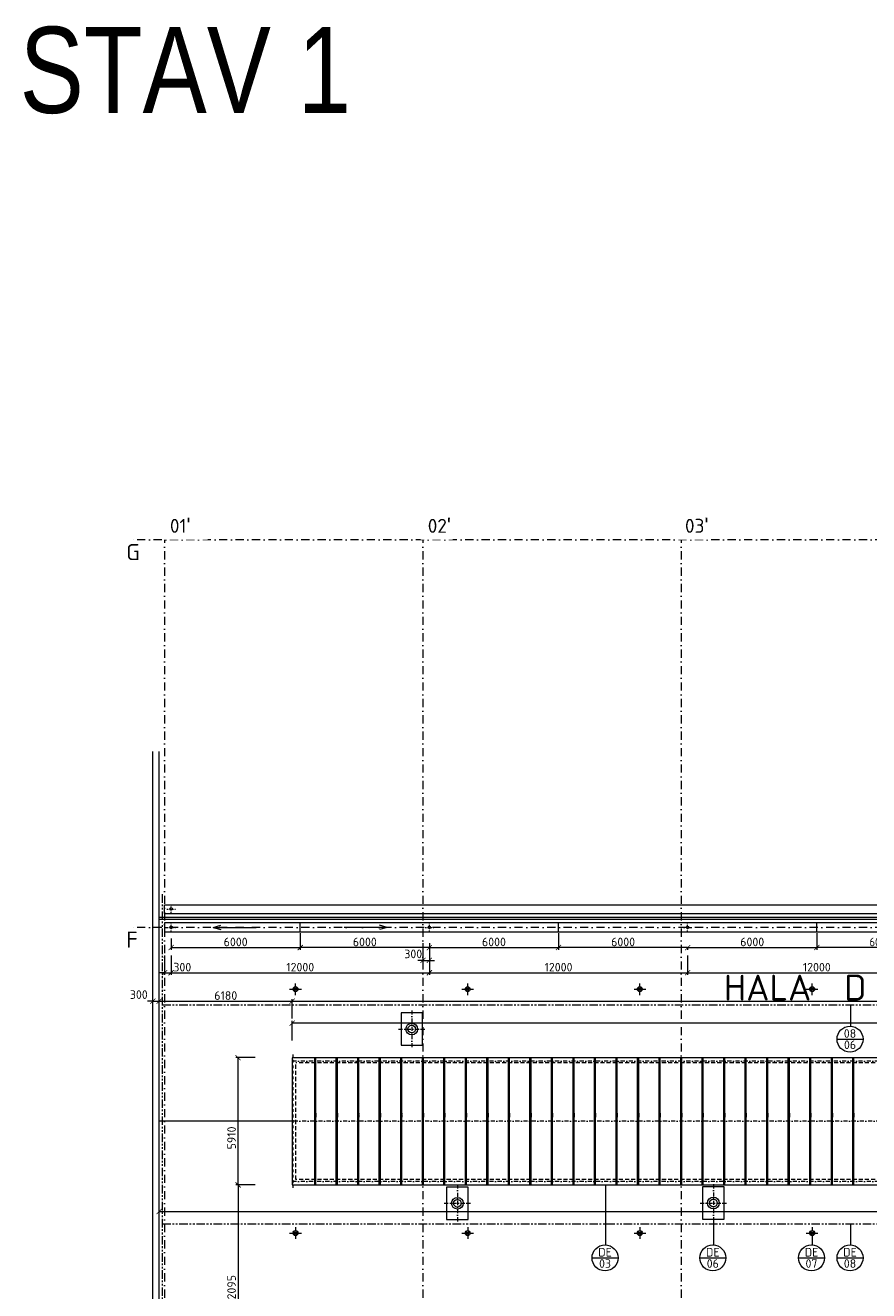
# Model space of a CAD drawing. Header units: millimetres. Extents: x -29085 to 3627694, y -159961 to 2281735.
# Tile 168 of 229: x 213456 to 252640, y 308712 to 367480. Entities that reach past the tile are written whole.
import ezdxf
from ezdxf.enums import TextEntityAlignment as Align

# ---------------------------------------------------------------- set-up
doc = ezdxf.new("R2010")
doc.units = ezdxf.units.MM
for name, pattern in [('CENTERX2', [101.6, 63.5, -12.7, 12.7, -12.7]), ('DASHDOT', [25.4, 12.7, -6.35, 0, -6.35]), ('PHANTOM2', [31.75, 15.875, -3.175, 3.175, -3.175, 3.175, -3.175]), ('ČÁRKOVANÁ', [19.05, 12.7, -6.35])]:
    doc.linetypes.add(name, pattern=pattern)
for name, color, linetype, lineweight in [('A99_N_koty-200', 5, 'Continuous', 5), ('A99_N_koty-vysk', 160, 'Continuous', 5), ('A99_N_txt-popis-200', 240, 'Continuous', 5), ('A99_N_znaceni 200', 5, 'Continuous', 5), ('A99_S_kce-demolice', 30, 'Continuous', 20), ('A99_S_kce-pohl', 7, 'Continuous', 5), ('A99_S_osy', 1, 'CENTERX2', 5)]:
    doc.layers.add(name, color=color, linetype=linetype, lineweight=lineweight)
doc.styles.add('A99_kota', font='isocpeur.ttf', dxfattribs={"height": 2})
doc.styles.add('A99_popis', font='isocpeur.ttf')
doc.styles.add('ad_popis 100', font='isocpeur.ttf', dxfattribs={"height": 200})
doc.styles.add('ARIAL', font='arial.ttf', dxfattribs={"width": 0.8})
doc.dimstyles.new('A99_kota_200 new', dxfattribs={"dimscale": 200, "dimtxt": 2, "dimasz": 1.2, "dimexe": 0.5, "dimexo": 1.5, "dimgap": 0.3, "dimtad": 1, "dimdec": 0, "dimzin": 3, "dimdsep": 46, "dimtxsty": 'A99_kota', "dimblk": 'ARCHTICK', "dimcen": 2.5, "dimazin": 2, "dimtfac": 0.75, "dimtdec": 0, "dimtmove": 2, "dimatfit": 0, "dimfxl": 4, "dimfxlon": 1, "dimtolj": 1, "dimtzin": 0, "dimlwd": 5, "dimlwe": 5, "dimarcsym": 0})

# ---------------------------------------------------------------- blocks, each defined once
blk = doc.blocks.new('_ArchTick')
at = {"color": 0, "linetype": 'ByBlock', "const_width": 0.15}
blk.add_lwpolyline([(-0.5, -0.5), (0.5, 0.5)], dxfattribs=at)
blk = doc.blocks.new('*D350')
at = {"layer": 'A99_N_koty-200', "color": 0, "linetype": 'Continuous', "lineweight": 5, "transparency": 16777216}
for p, q in [((219379, 322158), (219139, 322158)), ((219379, 322158), (219379, 322258)), ((219379, 322158), (219679, 322158)), ((219679, 322158), (219679, 322258)), ((219679, 322158), (219919, 322158))]:
    blk.add_line(p, q, dxfattribs=at)
at = {"layer": 'Defpoints', "color": 0, "linetype": 'Continuous', "transparency": 16777216}
for p in [(219379, 322158), (219679, 322158), (219679, 322158)]:
    blk.add_point(p, dxfattribs=at)
at = {"layer": 'A99_N_koty-200', "color": 0, "linetype": 'Continuous', "lineweight": 5, "transparency": 16777216, "xscale": 240, "yscale": 240, "zscale": 240}
blk.add_blockref('_ArchTick', (219379, 322158), dxfattribs=at)
at = {"layer": 'A99_N_koty-200', "color": 0, "linetype": 'Continuous', "lineweight": 5, "transparency": 16777216, "xscale": 240, "yscale": 240, "zscale": 240, "rotation": 180}
blk.add_blockref('_ArchTick', (219679, 322158), dxfattribs=at)
at = {"layer": 'A99_N_koty-200', "color": 0, "linetype": 'Continuous', "transparency": 16777216, "insert": (218729, 322463), "char_height": 400, "attachment_point": 5, "style": 'A99_kota'}
blk.add_mtext('\\A1;300', dxfattribs=at)
blk = doc.blocks.new('*D352')
at = {"layer": 'A99_N_koty-200', "color": 0, "linetype": 'Continuous', "lineweight": 5, "transparency": 16777216}
for p, q in [((219679, 321963), (219679, 322258)), ((219679, 322158), (225859, 322158)), ((225859, 321358), (225859, 322258))]:
    blk.add_line(p, q, dxfattribs=at)
at = {"layer": 'Defpoints', "color": 0, "linetype": 'Continuous', "transparency": 16777216}
for p in [(225859, 322158), (219679, 321663), (225859, 319538)]:
    blk.add_point(p, dxfattribs=at)
at = {"layer": 'A99_N_koty-200', "color": 0, "linetype": 'Continuous', "lineweight": 5, "transparency": 16777216, "xscale": 240, "yscale": 240, "zscale": 240, "rotation": 180}
blk.add_blockref('_ArchTick', (219679, 322158), dxfattribs=at)
at = {"layer": 'A99_N_koty-200', "color": 0, "linetype": 'Continuous', "lineweight": 5, "transparency": 16777216, "xscale": 240, "yscale": 240, "zscale": 240}
blk.add_blockref('_ArchTick', (225859, 322158), dxfattribs=at)
at = {"layer": 'A99_N_koty-200', "color": 0, "linetype": 'Continuous', "transparency": 16777216, "insert": (222769, 322418), "char_height": 400, "attachment_point": 5, "style": 'A99_kota'}
blk.add_mtext('\\A1;6180', dxfattribs=at)
blk = doc.blocks.new('*D354')
at = {"layer": 'A99_N_koty-200', "color": 0, "linetype": 'Continuous', "lineweight": 5, "transparency": 16777216}
for p, q in [((225859, 321358), (225859, 322258)), ((225859, 322158), (291929, 322158)), ((291929, 321358), (291929, 322258))]:
    blk.add_line(p, q, dxfattribs=at)
at = {"layer": 'Defpoints', "color": 0, "linetype": 'Continuous', "transparency": 16777216}
for p in [(291929, 322158), (225859, 319538), (291929, 319538)]:
    blk.add_point(p, dxfattribs=at)
at = {"layer": 'A99_N_koty-200', "color": 0, "linetype": 'Continuous', "lineweight": 5, "transparency": 16777216, "xscale": 240, "yscale": 240, "zscale": 240, "rotation": 180}
blk.add_blockref('_ArchTick', (225859, 322158), dxfattribs=at)
at = {"layer": 'A99_N_koty-200', "color": 0, "linetype": 'Continuous', "lineweight": 5, "transparency": 16777216, "xscale": 240, "yscale": 240, "zscale": 240}
blk.add_blockref('_ArchTick', (291929, 322158), dxfattribs=at)
at = {"layer": 'A99_N_koty-200', "color": 0, "linetype": 'Continuous', "transparency": 16777216, "insert": (274239, 322583), "char_height": 400, "attachment_point": 5, "style": 'A99_kota'}
blk.add_mtext('\\A1;66070', dxfattribs=at)
blk = doc.blocks.new('*D72')
at = {"layer": 'A99_N_koty-200', "color": 0, "linetype": 'Continuous', "lineweight": 5, "transparency": 16777216}
for p, q in [((224139, 319538), (223239, 319538)), ((223339, 313628), (223339, 319538)), ((224139, 313628), (223239, 313628))]:
    blk.add_line(p, q, dxfattribs=at)
at = {"layer": 'Defpoints', "color": 0, "linetype": 'Continuous', "transparency": 16777216}
for p in [(223339, 319538), (225859, 319538), (225859, 313628)]:
    blk.add_point(p, dxfattribs=at)
at = {"layer": 'A99_N_koty-200', "color": 0, "linetype": 'Continuous', "lineweight": 5, "transparency": 16777216, "xscale": 240, "yscale": 240, "zscale": 240}
for p, rotation in [((223339, 319538), 90), ((223339, 313628), 270)]:
    blk.add_blockref('_ArchTick', p, dxfattribs=dict(at, rotation=rotation))
at = {"layer": 'A99_N_koty-200', "color": 0, "linetype": 'Continuous', "transparency": 16777216, "insert": (223039, 315807), "char_height": 400, "attachment_point": 5, "rotation": 90, "style": 'A99_kota'}
blk.add_mtext('\\A1;5910', dxfattribs=at)
blk = doc.blocks.new('*D86')
at = {"layer": 'A99_N_koty-200', "color": 0, "linetype": 'Continuous', "lineweight": 5, "transparency": 16777216}
for p, q in [((224139, 313628), (223239, 313628)), ((223339, 313628), (223339, 301533)), ((224139, 301533), (223239, 301533))]:
    blk.add_line(p, q, dxfattribs=at)
at = {"layer": 'Defpoints', "color": 0, "linetype": 'Continuous', "transparency": 16777216}
for p in [(225859, 313628), (223339, 301533), (225884, 301533)]:
    blk.add_point(p, dxfattribs=at)
at = {"layer": 'A99_N_koty-200', "color": 0, "linetype": 'Continuous', "lineweight": 5, "transparency": 16777216, "xscale": 240, "yscale": 240, "zscale": 240}
for p, rotation in [((223339, 313628), 90.00000000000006), ((223339, 301533), 270.0000000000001)]:
    blk.add_blockref('_ArchTick', p, dxfattribs=dict(at, rotation=rotation))
at = {"layer": 'A99_N_koty-200', "color": 0, "linetype": 'Continuous', "transparency": 16777216, "insert": (223039, 308773), "char_height": 400, "attachment_point": 5, "rotation": 90, "style": 'A99_kota'}
blk.add_mtext('\\A1;12095', dxfattribs=at)
blk = doc.blocks.new('*D98')
at = {"layer": 'A99_N_koty-200', "color": 0, "linetype": 'Continuous', "lineweight": 5, "transparency": 16777216}
for p, q in [((219679, 312388), (219679, 312488)), ((219679, 312388), (352369, 312388)), ((352369, 312388), (352369, 312488))]:
    blk.add_line(p, q, dxfattribs=at)
at = {"layer": 'Defpoints', "color": 0, "linetype": 'Continuous', "transparency": 16777216}
for p in [(219679, 312383), (352369, 312388), (352369, 312388)]:
    blk.add_point(p, dxfattribs=at)
at = {"layer": 'A99_N_koty-200', "color": 0, "linetype": 'Continuous', "lineweight": 5, "transparency": 16777216, "xscale": 240, "yscale": 240, "zscale": 240, "rotation": 180}
blk.add_blockref('_ArchTick', (219679, 312388), dxfattribs=at)
at = {"layer": 'A99_N_koty-200', "color": 0, "linetype": 'Continuous', "lineweight": 5, "transparency": 16777216, "xscale": 240, "yscale": 240, "zscale": 240}
blk.add_blockref('_ArchTick', (352369, 312388), dxfattribs=at)
at = {"layer": 'A99_N_koty-200', "color": 0, "linetype": 'Continuous', "transparency": 16777216, "insert": (290879, 312688), "char_height": 400, "attachment_point": 5, "style": 'A99_kota'}
blk.add_mtext('\\A1;132690', dxfattribs=at)
blk = doc.blocks.new('*D455')
at = {"layer": 'A99_N_koty-200', "color": 0, "linetype": 'Continuous', "lineweight": 5, "transparency": 16777216}
for p, q in [((231929, 324853), (231929, 323953)), ((232229, 324853), (232229, 323953)), ((231929, 324053), (231689, 324053)), ((231929, 324053), (232229, 324053)), ((232229, 324053), (232469, 324053))]:
    blk.add_line(p, q, dxfattribs=at)
at = {"layer": 'Defpoints', "color": 0, "linetype": 'Continuous', "transparency": 16777216}
for p in [(232229, 325583), (231929, 325318), (232229, 324053)]:
    blk.add_point(p, dxfattribs=at)
at = {"layer": 'A99_N_koty-200', "color": 0, "linetype": 'Continuous', "lineweight": 5, "transparency": 16777216, "xscale": 240, "yscale": 240, "zscale": 240}
blk.add_blockref('_ArchTick', (231929, 324053), dxfattribs=at)
at = {"layer": 'A99_N_koty-200', "color": 0, "linetype": 'Continuous', "lineweight": 5, "transparency": 16777216, "xscale": 240, "yscale": 240, "zscale": 240, "rotation": 180}
blk.add_blockref('_ArchTick', (232229, 324053), dxfattribs=at)
at = {"layer": 'A99_N_koty-200', "color": 0, "linetype": 'Continuous', "transparency": 16777216, "insert": (231479, 324353), "char_height": 400, "attachment_point": 5, "style": 'A99_kota'}
blk.add_mtext('\\A1;300', dxfattribs=at)
blk = doc.blocks.new('*D457')
at = {"layer": 'A99_N_koty-200', "color": 0, "linetype": 'Continuous', "lineweight": 5, "transparency": 16777216}
for p, q in [((219929, 324278), (219929, 323378)), ((220229, 324278), (220229, 323378)), ((219929, 323478), (219689, 323478)), ((219929, 323478), (220229, 323478)), ((220229, 323478), (220469, 323478))]:
    blk.add_line(p, q, dxfattribs=at)
at = {"layer": 'Defpoints', "color": 0, "linetype": 'Continuous', "transparency": 16777216}
for p in [(220229, 325583), (219929, 325308), (220229, 323478)]:
    blk.add_point(p, dxfattribs=at)
at = {"layer": 'A99_N_koty-200', "color": 0, "linetype": 'Continuous', "lineweight": 5, "transparency": 16777216, "xscale": 240, "yscale": 240, "zscale": 240}
blk.add_blockref('_ArchTick', (219929, 323478), dxfattribs=at)
at = {"layer": 'A99_N_koty-200', "color": 0, "linetype": 'Continuous', "lineweight": 5, "transparency": 16777216, "xscale": 240, "yscale": 240, "zscale": 240, "rotation": 180}
blk.add_blockref('_ArchTick', (220229, 323478), dxfattribs=at)
at = {"layer": 'A99_N_koty-200', "color": 0, "linetype": 'Continuous', "transparency": 16777216, "insert": (220749, 323738), "char_height": 400, "attachment_point": 5, "style": 'A99_kota'}
blk.add_mtext('\\A1;300', dxfattribs=at)
blk = doc.blocks.new('*D459')
at = {"layer": 'A99_N_koty-200', "color": 0, "linetype": 'Continuous', "lineweight": 5, "transparency": 16777216}
for p, q in [((220229, 324278), (220229, 323378)), ((232229, 324278), (232229, 323378)), ((220229, 323478), (232229, 323478))]:
    blk.add_line(p, q, dxfattribs=at)
at = {"layer": 'Defpoints', "color": 0, "linetype": 'Continuous', "transparency": 16777216}
for p in [(220229, 325583), (232229, 325583), (232229, 323478)]:
    blk.add_point(p, dxfattribs=at)
at = {"layer": 'A99_N_koty-200', "color": 0, "linetype": 'Continuous', "lineweight": 5, "transparency": 16777216, "xscale": 240, "yscale": 240, "zscale": 240, "rotation": 180}
blk.add_blockref('_ArchTick', (220229, 323478), dxfattribs=at)
at = {"layer": 'A99_N_koty-200', "color": 0, "linetype": 'Continuous', "lineweight": 5, "transparency": 16777216, "xscale": 240, "yscale": 240, "zscale": 240}
blk.add_blockref('_ArchTick', (232229, 323478), dxfattribs=at)
at = {"layer": 'A99_N_koty-200', "color": 0, "linetype": 'Continuous', "transparency": 16777216, "insert": (226229, 323738), "char_height": 400, "attachment_point": 5, "style": 'A99_kota'}
blk.add_mtext('\\A1;12000', dxfattribs=at)
blk = doc.blocks.new('*D461')
at = {"layer": 'A99_N_koty-200', "color": 0, "linetype": 'Continuous', "lineweight": 5, "transparency": 16777216}
for p, q in [((220229, 325073), (220229, 324548)), ((226229, 325318), (226229, 324548)), ((220229, 324648), (226229, 324648))]:
    blk.add_line(p, q, dxfattribs=at)
at = {"layer": 'Defpoints', "color": 0, "linetype": 'Continuous', "transparency": 16777216}
for p in [(226229, 325618), (220229, 325373), (226229, 324648)]:
    blk.add_point(p, dxfattribs=at)
at = {"layer": 'A99_N_koty-200', "color": 0, "linetype": 'Continuous', "lineweight": 5, "transparency": 16777216, "xscale": 240, "yscale": 240, "zscale": 240, "rotation": 180}
blk.add_blockref('_ArchTick', (220229, 324648), dxfattribs=at)
at = {"layer": 'A99_N_koty-200', "color": 0, "linetype": 'Continuous', "lineweight": 5, "transparency": 16777216, "xscale": 240, "yscale": 240, "zscale": 240}
blk.add_blockref('_ArchTick', (226229, 324648), dxfattribs=at)
at = {"layer": 'A99_N_koty-200', "color": 0, "linetype": 'Continuous', "transparency": 16777216, "insert": (223229, 324908), "char_height": 400, "attachment_point": 5, "style": 'A99_kota'}
blk.add_mtext('\\A1;6000', dxfattribs=at)
blk = doc.blocks.new('*D463')
at = {"layer": 'A99_N_koty-200', "color": 0, "linetype": 'Continuous', "lineweight": 5, "transparency": 16777216}
for p, q in [((226229, 325303), (226229, 324548)), ((232229, 324648), (226229, 324648)), ((232229, 324673), (232229, 324548))]:
    blk.add_line(p, q, dxfattribs=at)
at = {"layer": 'Defpoints', "color": 0, "linetype": 'Continuous', "transparency": 16777216}
for p in [(226229, 325603), (226229, 324648), (232229, 324973)]:
    blk.add_point(p, dxfattribs=at)
at = {"layer": 'A99_N_koty-200', "color": 0, "linetype": 'Continuous', "lineweight": 5, "transparency": 16777216, "xscale": 240, "yscale": 240, "zscale": 240, "rotation": 180}
blk.add_blockref('_ArchTick', (226229, 324648), dxfattribs=at)
at = {"layer": 'A99_N_koty-200', "color": 0, "linetype": 'Continuous', "lineweight": 5, "transparency": 16777216, "xscale": 240, "yscale": 240, "zscale": 240}
blk.add_blockref('_ArchTick', (232229, 324648), dxfattribs=at)
at = {"layer": 'A99_N_koty-200', "color": 0, "linetype": 'Continuous', "transparency": 16777216, "insert": (229229, 324908), "char_height": 400, "attachment_point": 5, "style": 'A99_kota'}
blk.add_mtext('\\A1;6000', dxfattribs=at)
blk = doc.blocks.new('*D465')
at = {"layer": 'A99_N_koty-200', "color": 0, "linetype": 'Continuous', "lineweight": 5, "transparency": 16777216}
for p, q in [((232229, 324278), (232229, 323378)), ((244229, 324278), (244229, 323378)), ((232229, 323478), (244229, 323478))]:
    blk.add_line(p, q, dxfattribs=at)
at = {"layer": 'Defpoints', "color": 0, "linetype": 'Continuous', "transparency": 16777216}
for p in [(232229, 325583), (244229, 325583), (244229, 323478)]:
    blk.add_point(p, dxfattribs=at)
at = {"layer": 'A99_N_koty-200', "color": 0, "linetype": 'Continuous', "lineweight": 5, "transparency": 16777216, "xscale": 240, "yscale": 240, "zscale": 240, "rotation": 180}
blk.add_blockref('_ArchTick', (232229, 323478), dxfattribs=at)
at = {"layer": 'A99_N_koty-200', "color": 0, "linetype": 'Continuous', "lineweight": 5, "transparency": 16777216, "xscale": 240, "yscale": 240, "zscale": 240}
blk.add_blockref('_ArchTick', (244229, 323478), dxfattribs=at)
at = {"layer": 'A99_N_koty-200', "color": 0, "linetype": 'Continuous', "transparency": 16777216, "insert": (238229, 323738), "char_height": 400, "attachment_point": 5, "style": 'A99_kota'}
blk.add_mtext('\\A1;12000', dxfattribs=at)
blk = doc.blocks.new('*D467')
at = {"layer": 'A99_N_koty-200', "color": 0, "linetype": 'Continuous', "lineweight": 5, "transparency": 16777216}
for p, q in [((238229, 325318), (238229, 324548)), ((232229, 324673), (232229, 324548)), ((232229, 324648), (238229, 324648))]:
    blk.add_line(p, q, dxfattribs=at)
at = {"layer": 'Defpoints', "color": 0, "linetype": 'Continuous', "transparency": 16777216}
for p in [(238229, 325618), (232229, 324973), (238229, 324648)]:
    blk.add_point(p, dxfattribs=at)
at = {"layer": 'A99_N_koty-200', "color": 0, "linetype": 'Continuous', "lineweight": 5, "transparency": 16777216, "xscale": 240, "yscale": 240, "zscale": 240, "rotation": 180}
blk.add_blockref('_ArchTick', (232229, 324648), dxfattribs=at)
at = {"layer": 'A99_N_koty-200', "color": 0, "linetype": 'Continuous', "lineweight": 5, "transparency": 16777216, "xscale": 240, "yscale": 240, "zscale": 240}
blk.add_blockref('_ArchTick', (238229, 324648), dxfattribs=at)
at = {"layer": 'A99_N_koty-200', "color": 0, "linetype": 'Continuous', "transparency": 16777216, "insert": (235229, 324908), "char_height": 400, "attachment_point": 5, "style": 'A99_kota'}
blk.add_mtext('\\A1;6000', dxfattribs=at)
blk = doc.blocks.new('*D469')
at = {"layer": 'A99_N_koty-200', "color": 0, "linetype": 'Continuous', "lineweight": 5, "transparency": 16777216}
for p, q in [((238229, 325303), (238229, 324548)), ((244229, 324648), (238229, 324648)), ((244229, 324673), (244229, 324548))]:
    blk.add_line(p, q, dxfattribs=at)
at = {"layer": 'Defpoints', "color": 0, "linetype": 'Continuous', "transparency": 16777216}
for p in [(238229, 325603), (238229, 324648), (244229, 324973)]:
    blk.add_point(p, dxfattribs=at)
at = {"layer": 'A99_N_koty-200', "color": 0, "linetype": 'Continuous', "lineweight": 5, "transparency": 16777216, "xscale": 240, "yscale": 240, "zscale": 240, "rotation": 180}
blk.add_blockref('_ArchTick', (238229, 324648), dxfattribs=at)
at = {"layer": 'A99_N_koty-200', "color": 0, "linetype": 'Continuous', "lineweight": 5, "transparency": 16777216, "xscale": 240, "yscale": 240, "zscale": 240}
blk.add_blockref('_ArchTick', (244229, 324648), dxfattribs=at)
at = {"layer": 'A99_N_koty-200', "color": 0, "linetype": 'Continuous', "transparency": 16777216, "insert": (241229, 324908), "char_height": 400, "attachment_point": 5, "style": 'A99_kota'}
blk.add_mtext('\\A1;6000', dxfattribs=at)
blk = doc.blocks.new('*D471')
at = {"layer": 'A99_N_koty-200', "color": 0, "linetype": 'Continuous', "lineweight": 5, "transparency": 16777216}
for p, q in [((244229, 324278), (244229, 323378)), ((256229, 324278), (256229, 323378)), ((244229, 323478), (256229, 323478))]:
    blk.add_line(p, q, dxfattribs=at)
at = {"layer": 'Defpoints', "color": 0, "linetype": 'Continuous', "transparency": 16777216}
for p in [(244229, 325583), (256229, 325583), (256229, 323478)]:
    blk.add_point(p, dxfattribs=at)
at = {"layer": 'A99_N_koty-200', "color": 0, "linetype": 'Continuous', "lineweight": 5, "transparency": 16777216, "xscale": 240, "yscale": 240, "zscale": 240, "rotation": 180}
blk.add_blockref('_ArchTick', (244229, 323478), dxfattribs=at)
at = {"layer": 'A99_N_koty-200', "color": 0, "linetype": 'Continuous', "lineweight": 5, "transparency": 16777216, "xscale": 240, "yscale": 240, "zscale": 240}
blk.add_blockref('_ArchTick', (256229, 323478), dxfattribs=at)
at = {"layer": 'A99_N_koty-200', "color": 0, "linetype": 'Continuous', "transparency": 16777216, "insert": (250229, 323738), "char_height": 400, "attachment_point": 5, "style": 'A99_kota'}
blk.add_mtext('\\A1;12000', dxfattribs=at)
blk = doc.blocks.new('*D473')
at = {"layer": 'A99_N_koty-200', "color": 0, "linetype": 'Continuous', "lineweight": 5, "transparency": 16777216}
for p, q in [((250229, 325318), (250229, 324548)), ((244229, 324673), (244229, 324548)), ((244229, 324648), (250229, 324648))]:
    blk.add_line(p, q, dxfattribs=at)
at = {"layer": 'Defpoints', "color": 0, "linetype": 'Continuous', "transparency": 16777216}
for p in [(250229, 325618), (244229, 324973), (250229, 324648)]:
    blk.add_point(p, dxfattribs=at)
at = {"layer": 'A99_N_koty-200', "color": 0, "linetype": 'Continuous', "lineweight": 5, "transparency": 16777216, "xscale": 240, "yscale": 240, "zscale": 240, "rotation": 180}
blk.add_blockref('_ArchTick', (244229, 324648), dxfattribs=at)
at = {"layer": 'A99_N_koty-200', "color": 0, "linetype": 'Continuous', "lineweight": 5, "transparency": 16777216, "xscale": 240, "yscale": 240, "zscale": 240}
blk.add_blockref('_ArchTick', (250229, 324648), dxfattribs=at)
at = {"layer": 'A99_N_koty-200', "color": 0, "linetype": 'Continuous', "transparency": 16777216, "insert": (247229, 324908), "char_height": 400, "attachment_point": 5, "style": 'A99_kota'}
blk.add_mtext('\\A1;6000', dxfattribs=at)
blk = doc.blocks.new('*D475')
at = {"layer": 'A99_N_koty-200', "color": 0, "linetype": 'Continuous', "lineweight": 5, "transparency": 16777216}
for p, q in [((250229, 325303), (250229, 324548)), ((256229, 325083), (256229, 324548)), ((256229, 324648), (250229, 324648))]:
    blk.add_line(p, q, dxfattribs=at)
at = {"layer": 'Defpoints', "color": 0, "linetype": 'Continuous', "transparency": 16777216}
for p in [(250229, 325603), (256229, 325383), (250229, 324648)]:
    blk.add_point(p, dxfattribs=at)
at = {"layer": 'A99_N_koty-200', "color": 0, "linetype": 'Continuous', "lineweight": 5, "transparency": 16777216, "xscale": 240, "yscale": 240, "zscale": 240, "rotation": 180}
blk.add_blockref('_ArchTick', (250229, 324648), dxfattribs=at)
at = {"layer": 'A99_N_koty-200', "color": 0, "linetype": 'Continuous', "lineweight": 5, "transparency": 16777216, "xscale": 240, "yscale": 240, "zscale": 240}
blk.add_blockref('_ArchTick', (256229, 324648), dxfattribs=at)
at = {"layer": 'A99_N_koty-200', "color": 0, "linetype": 'Continuous', "transparency": 16777216, "insert": (253229, 324908), "char_height": 400, "attachment_point": 5, "style": 'A99_kota'}
blk.add_mtext('\\A1;6000', dxfattribs=at)
blk = doc.blocks.new('*D561')
at = {"layer": 'A99_N_koty-200', "color": 0, "linetype": 'Continuous', "lineweight": 5, "transparency": 16777216}
for p, q in [((225859, 320339), (225859, 321239)), ((292204, 321139), (225859, 321139)), ((292204, 320339), (292204, 321239))]:
    blk.add_line(p, q, dxfattribs=at)
at = {"layer": 'Defpoints', "color": 0, "linetype": 'Continuous', "transparency": 16777216}
for p in [(225859, 321139), (225859, 319538), (292204, 319533)]:
    blk.add_point(p, dxfattribs=at)
at = {"layer": 'A99_N_koty-200', "color": 0, "linetype": 'Continuous', "lineweight": 5, "transparency": 16777216, "xscale": 240, "yscale": 240, "zscale": 240, "rotation": 180}
blk.add_blockref('_ArchTick', (225859, 321139), dxfattribs=at)
at = {"layer": 'A99_N_koty-200', "color": 0, "linetype": 'Continuous', "lineweight": 5, "transparency": 16777216, "xscale": 240, "yscale": 240, "zscale": 240}
blk.add_blockref('_ArchTick', (292204, 321139), dxfattribs=at)
at = {"layer": 'A99_N_koty-200', "color": 0, "linetype": 'Continuous', "transparency": 16777216, "insert": (260829, 321562), "char_height": 400, "attachment_point": 5, "style": 'A99_kota'}
blk.add_mtext('\\A1;stávající světlík s výplní z drátoskla', dxfattribs=at)
blk = doc.blocks.new('*U28')
at = {"color": 0, "linetype": 'ByBlock'}
blk.add_line((-3.02, 0), (3.02, 0), dxfattribs=at)
blk.add_circle((0, 0), 3.02, dxfattribs=at)
at = {"color": 0, "linetype": 'ByBlock', "style": 'A99_popis'}
for tag, p in [('KATEGORIE', (0, 1.31)), ('PRVEK', (0, -1.3))]:
    blk.add_attdef(tag, text='', height=2, dxfattribs=at).set_placement(p, align=Align.MIDDLE_CENTER)

msp = doc.modelspace()

# ---------------------------------------------------------------- linework, layer by layer
at = {"layer": 'A99_N_koty-vysk'}
for points in [[(222189, 325583.3), (222538.9, 325683.3)], [(222189, 325583.3), (222538.9, 325683.3)], [(222189, 325583.3), (224189, 325583.2)], [(222189, 325583.3), (222538.9, 325483.3)], [(222189, 325583.3), (224189, 325583.2)], [(222189, 325583.3), (222538.9, 325483.3)], [(230269, 325583.3), (228269, 325583.2)], [(230269, 325583.3), (228269, 325583.2)], [(230269, 325583.3), (229918.9, 325683.3)], [(230269, 325583.3), (229918.9, 325683.3)], [(230269, 325583.3), (229918.9, 325483.3)], [(230269, 325583.3), (229918.9, 325483.3)]]:
    msp.add_lwpolyline(points, dxfattribs=at)
at = {"layer": 'A99_N_znaceni 200'}
for points in [[(251799, 321983.3), (251799, 320997.6)], [(240417, 313633.3), (240417, 310837.6)], [(245424, 312033.3), (245424, 310837.6)], [(251799, 311823.2), (251799, 310837.6)], [(250009, 311272.3), (250009, 310837.6)]]:
    msp.add_lwpolyline(points, dxfattribs=at)
at = {"layer": 'A99_S_kce-demolice', "linetype": 'Continuous', "lineweight": 9}
for p, q in [((226904, 313628.3), (226904, 319538.3)), ((226954, 313628.3), (226954, 319538.3)), ((227904, 313628.3), (227904, 319538.3)), ((227954, 313628.3), (227954, 319538.3)), ((228904, 313628.3), (228904, 319538.3)), ((228954, 313628.3), (228954, 319538.3)), ((229904, 313628.3), (229904, 319538.3)), ((229954, 313628.3), (229954, 319538.3)), ((230904, 313628.3), (230904, 319538.3)), ((230954, 313628.3), (230954, 319538.3)), ((231904, 313628.3), (231904, 319538.3)), ((231954, 313628.3), (231954, 319538.3)), ((232904, 313628.3), (232904, 319538.3)), ((232954, 313628.3), (232954, 319538.3)), ((233904, 313628.3), (233904, 319538.3)), ((233954, 313628.3), (233954, 319538.3)), ((234904, 313628.3), (234904, 319538.3)), ((234954, 313628.3), (234954, 319538.3)), ((235904, 313628.3), (235904, 319538.3)), ((235954, 313628.3), (235954, 319538.3)), ((236904, 313628.3), (236904, 319538.3)), ((236954, 313628.3), (236954, 319538.3)), ((237904, 313628.3), (237904, 319538.3)), ((237954, 313628.3), (237954, 319538.3)), ((238904, 313628.3), (238904, 319538.3)), ((238954, 313628.3), (238954, 319538.3)), ((239904, 313628.3), (239904, 319538.3)), ((239954, 313628.3), (239954, 319538.3)), ((240904, 313628.3), (240904, 319538.3)), ((240954, 313628.3), (240954, 319538.3)), ((241904, 313628.3), (241904, 319538.3)), ((241954, 313628.3), (241954, 319538.3)), ((242904, 313628.3), (242904, 319538.3)), ((242954, 313628.3), (242954, 319538.3)), ((243904, 313628.3), (243904, 319538.3)), ((243954, 313628.3), (243954, 319538.3)), ((244904, 313628.3), (244904, 319538.3)), ((244954, 313628.3), (244954, 319538.3)), ((245904, 313628.3), (245904, 319538.3)), ((245954, 313628.3), (245954, 319538.3)), ((246904, 313628.3), (246904, 319538.3)), ((246954, 313628.3), (246954, 319538.3)), ((247904, 313628.3), (247904, 319538.3)), ((247954, 313628.3), (247954, 319538.3)), ((248904, 313628.3), (248904, 319538.3)), ((248954, 313628.3), (248954, 319538.3)), ((249904, 313628.3), (249904, 319538.3)), ((249954, 313628.3), (249954, 319538.3)), ((250904, 313628.3), (250904, 319538.3)), ((250954, 313628.3), (250954, 319538.3)), ((251904, 313628.3), (251904, 319538.3)), ((251954, 313628.3), (251954, 319538.3))]:
    msp.add_line(p, q, dxfattribs=at)
at = {"layer": 'A99_S_kce-demolice', "linetype": 'PHANTOM2', "lineweight": 9, "ltscale": 25}
for points in [[(219817.1, 327123.5), (219817.1, 270995.1)], [(219817.1, 321983.3), (352314, 321983.3)], [(219817.1, 311823.2), (352314, 311823.2)]]:
    msp.add_lwpolyline(points, dxfattribs=at)
at = {"layer": 'A99_S_kce-demolice', "linetype": 'DASHDOT', "lineweight": 5, "ltscale": 15}
for points in [[(225736.5, 322713.5), (226281.5, 322713.5)], [(226009, 322441), (226009, 322986)], [(233736.5, 322713.5), (234281.5, 322713.5)], [(234009, 322441), (234009, 322986)], [(241736.5, 322713.5), (242281.5, 322713.5)], [(242009, 322441), (242009, 322986)], [(249736.5, 322713.5), (250281.5, 322713.5)], [(250009, 322441), (250009, 322986)], [(231411.5, 321730.8), (231411.5, 319990.8)], [(230797.7, 320860.8), (232025.2, 320860.8)], [(233531.5, 313643.3), (233531.5, 311903.3)], [(245424, 313653.3), (245424, 311913.3)], [(232917.7, 312773.3), (234145.2, 312773.3)], [(244810.2, 312783.3), (246037.7, 312783.3)], [(226009, 311660.8), (226009, 311115.8)], [(234009, 311660.8), (234009, 311115.8)], [(242009, 311660.8), (242009, 311115.8)], [(250009, 311660.8), (250009, 311115.8)], [(225736.5, 311388.3), (226281.5, 311388.3)], [(233736.5, 311388.3), (234281.5, 311388.3)], [(241736.5, 311388.3), (242281.5, 311388.3)], [(249736.5, 311388.3), (250281.5, 311388.3)]]:
    msp.add_lwpolyline(points, dxfattribs=at)
at = {"layer": 'A99_S_kce-demolice', "linetype": 'Continuous', "lineweight": 5, "ltscale": 0.5}
for points in [[(231911.5, 321610.8), (230911.5, 321610.8), (230911.5, 320110.8), (231911.5, 320110.8)], [(234031.5, 313523.3), (233031.5, 313523.3), (233031.5, 312023.3), (234031.5, 312023.3)], [(245924, 313533.3), (244924, 313533.3), (244924, 312033.3), (245924, 312033.3)]]:
    msp.add_lwpolyline(points, close=True, dxfattribs=at)
at = {"layer": 'A99_S_kce-demolice', "linetype": 'Continuous', "lineweight": 13}
msp.add_lwpolyline([(346549, 313633.3), (346549, 319533.3), (225859, 319533.3), (225859, 313633.3)], close=True, dxfattribs=at)
at = {"layer": 'A99_S_kce-demolice', "linetype": 'ČÁRKOVANÁ', "lineweight": 9, "ltscale": 15}
for points in [[(346379, 319288.6), (226029, 319288.6)], [(226029, 313877.9), (226029, 319288.6)], [(346379, 313877.9), (226029, 313877.9)]]:
    msp.add_lwpolyline(points, dxfattribs=at)
at = {"layer": 'A99_S_kce-demolice', "linetype": 'Continuous', "lineweight": 9}
for points in [[(226904, 316958.3), (226904, 316778.3)], [(226954, 316958.3), (226954, 316778.3)], [(227904, 316958.3), (227904, 316778.3)], [(227954, 316958.3), (227954, 316778.3)], [(229904, 316958.3), (229904, 316778.3)], [(229954, 316958.3), (229954, 316778.3)], [(231904, 316953.3), (231904, 316773.3)], [(231954, 316953.3), (231954, 316773.3)], [(232904, 316958.3), (232904, 316778.3)], [(232954, 316958.3), (232954, 316778.3)], [(233904, 316958.3), (233904, 316778.3)], [(233954, 316958.3), (233954, 316778.3)], [(234904, 316958.3), (234904, 316778.3)], [(234954, 316958.3), (234954, 316778.3)], [(235904, 316958.3), (235904, 316778.3)], [(235954, 316958.3), (235954, 316778.3)], [(236904, 316958.3), (236904, 316778.3)], [(236954, 316958.3), (236954, 316778.3)], [(237904, 316958.3), (237904, 316778.3)], [(237954, 316958.3), (237954, 316778.3)], [(238904, 316958.3), (238904, 316778.3)], [(238954, 316958.3), (238954, 316778.3)], [(239904, 316958.3), (239904, 316778.3)], [(239954, 316958.3), (239954, 316778.3)], [(240904, 316958.3), (240904, 316778.3)], [(240954, 316958.3), (240954, 316778.3)], [(241904, 316958.3), (241904, 316778.3)], [(241954, 316958.3), (241954, 316778.3)], [(242904, 316958.3), (242904, 316778.3)], [(242954, 316958.3), (242954, 316778.3)], [(243904, 316958.3), (243904, 316778.3)], [(243954, 316958.3), (243954, 316778.3)], [(244904, 316958.3), (244904, 316778.3)], [(244954, 316958.3), (244954, 316778.3)], [(245904, 316958.3), (245904, 316778.3)], [(245954, 316958.3), (245954, 316778.3)], [(246904, 316958.3), (246904, 316778.3)], [(246954, 316958.3), (246954, 316778.3)], [(247904, 316958.3), (247904, 316778.3)], [(247954, 316958.3), (247954, 316778.3)], [(248904, 316958.3), (248904, 316778.3)], [(248954, 316958.3), (248954, 316778.3)], [(249904, 316958.3), (249904, 316778.3)], [(249954, 316958.3), (249954, 316778.3)], [(250904, 316958.3), (250904, 316778.3)], [(250954, 316958.3), (250954, 316778.3)], [(251904, 316958.3), (251904, 316778.3)], [(251954, 316958.3), (251954, 316778.3)]]:
    msp.add_lwpolyline(points, dxfattribs=at)
at = {"layer": 'A99_S_kce-demolice', "linetype": 'ČÁRKOVANÁ', "lineweight": 9, "ltscale": 3}
for points in [[(228904, 316958.3), (228904, 316778.3)], [(228954, 316958.3), (228954, 316778.3)], [(230904, 316958.3), (230904, 316778.3)], [(230954, 316958.3), (230954, 316778.3)]]:
    msp.add_lwpolyline(points, dxfattribs=at)
at = {"layer": 'A99_S_kce-demolice', "linetype": 'Continuous', "lineweight": 5, "ltscale": 0.5}
for centre, radius in [((226009, 322713.5), 116), ((226009, 322713.5), 62.5), ((234009, 322713.5), 116), ((234009, 322713.5), 62.5), ((242009, 322713.5), 116), ((242009, 322713.5), 62.5), ((250009, 322713.5), 116), ((250009, 322713.5), 62.5), ((231411.5, 320860.8), 272.5), ((231411.5, 320860.8), 177.5), ((233531.5, 312773.3), 272.5), ((233531.5, 312773.3), 177.5), ((245424, 312783.3), 272.5), ((245424, 312783.3), 177.5), ((226009, 311388.3), 116), ((234009, 311388.3), 116), ((242009, 311388.3), 116), ((250009, 311388.3), 116), ((226009, 311388.3), 62.5), ((234009, 311388.3), 62.5), ((242009, 311388.3), 62.5), ((250009, 311388.3), 62.5)]:
    msp.add_circle(centre, radius, dxfattribs=at)
at = {"layer": 'A99_S_kce-pohl', "linetype": 'Continuous', "ltscale": 25}
for p, q in [((219929, 326638.4), (352369, 326638.4)), ((219929, 326228.4), (352369, 326228.4))]:
    msp.add_line(p, q, dxfattribs=at)
at = {"layer": 'A99_S_kce-pohl', "linetype": 'Continuous', "lineweight": 9}
for points in [[(219379, 270633.3), (219379, 333760.8)], [(219679, 270633.3), (219679, 333760.8)], [(225859, 316583.3), (219679, 316583.3)]]:
    msp.add_lwpolyline(points, dxfattribs=at)
at = {"layer": 'A99_S_kce-pohl', "linetype": 'Continuous', "ltscale": 25}
for points in [[(219929, 326228.4), (219929, 326638.4)], [(226229, 325373.3), (226229, 325793.3)], [(238229, 325373.3), (238229, 325793.3)], [(250229, 325373.3), (250229, 325793.3)]]:
    msp.add_lwpolyline(points, dxfattribs=at)
at = {"layer": 'A99_S_kce-pohl', "linetype": 'DASHDOT', "lineweight": 5, "ltscale": 5}
for points in [[(220029, 326438.3), (220429, 326438.3)], [(220229, 326238.3), (220229, 326638.3)], [(220029, 325583.3), (220429, 325583.3)], [(220229, 325383.3), (220229, 325783.3)], [(232029, 325583.3), (232429, 325583.3)], [(232229, 325383.3), (232229, 325783.3)], [(244029, 325583.3), (244429, 325583.3)], [(244229, 325383.3), (244229, 325783.3)]]:
    msp.add_lwpolyline(points, dxfattribs=at)
at = {"layer": 'A99_S_kce-pohl', "linetype": 'Continuous', "ltscale": 25}
for points in [[(219679, 326058.3), (352479, 326058.3), (352479, 325958.3), (219679, 325958.3)], [(352369, 325373.3), (352369, 325793.3), (219929, 325793.3), (219929, 325373.3)]]:
    msp.add_lwpolyline(points, close=True, dxfattribs=at)
at = {"layer": 'A99_S_kce-pohl', "linetype": 'Continuous'}
for centre in [(220229, 326438.3), (220229, 325583.3), (220229, 325583.3), (232229, 325583.3), (232229, 325583.3), (244229, 325583.3)]:
    msp.add_circle(centre, 60, dxfattribs=at)
at = {"layer": 'A99_S_osy', "linetype": 'DASHDOT', "lineweight": 5, "ltscale": 10}
msp.add_line((225889, 319683.3), (225889, 313483.3), dxfattribs=at)
at = {"layer": 'A99_S_osy', "linetype": 'DASHDOT', "lineweight": 5, "ltscale": 30}
for points in [[(219929, 344583.3), (219929, 269883.3)], [(231929, 344583.3), (231929, 269713.3)], [(243929, 344583.3), (243929, 241173.3)], [(366879, 343583.3), (218304, 343583.3)], [(366879, 325583.3), (218304, 325583.3)]]:
    msp.add_lwpolyline(points, dxfattribs=at)
at = {"layer": 'A99_S_osy', "linetype": 'DASHDOT', "lineweight": 5, "ltscale": 5}
for points in [[(220029, 325583.3), (220429, 325583.3)], [(220229, 325383.3), (220229, 325783.3)], [(232029, 325583.3), (232429, 325583.3)], [(232229, 325383.3), (232229, 325783.3)]]:
    msp.add_lwpolyline(points, dxfattribs=at)
at = {"layer": 'A99_S_osy', "linetype": 'DASHDOT', "lineweight": 5, "ltscale": 15}
for points in [[(346869, 319378.3), (225794, 319378.3)], [(346869, 313788.3), (225794, 313788.3)]]:
    msp.add_lwpolyline(points, dxfattribs=at)
at = {"layer": 'A99_S_osy', "color": 30, "linetype": 'DASHDOT', "lineweight": 5, "ltscale": 15}
msp.add_lwpolyline([(346549, 316583.3), (225859, 316583.3)], dxfattribs=at)

# ---------------------------------------------------------------- block references
at = {"layer": 'A99_N_znaceni 200', "xscale": 200, "yscale": 200, "zscale": 200}
for p, values in [((251771.9, 320394.3), {'KATEGORIE': '08', 'PRVEK': '06'}), ((240390, 310234.2), {'KATEGORIE': 'DE', 'PRVEK': '03'}), ((245396.9, 310234.2), {'KATEGORIE': 'DE', 'PRVEK': '06'}), ((249981.9, 310234.2), {'KATEGORIE': 'DE', 'PRVEK': '07'}), ((251771.9, 310234.2), {'KATEGORIE': 'DE', 'PRVEK': '08'})]:
    msp.add_blockref('*U28', p, dxfattribs=at).add_auto_attribs(values)

# ---------------------------------------------------------------- texts
at = {"layer": 'A99_N_txt-popis-200', "lineweight": 9, "ltscale": 5, "style": 'ad_popis 100'}
msp.add_text('HALA  D', height=1200, dxfattribs=at).set_placement((245911.1, 322188.3))
at = {"layer": 'A99_N_txt-popis-200', "insert": (213194, 367409.3), "char_height": 4000, "attachment_point": 1, "style": 'ARIAL'}
msp.add_mtext_dynamic_manual_height_columns('STAV 1', width=21241.484, gutter_width=5000, heights=[0], dxfattribs=at)

# ---------------------------------------------------------------- dimensions: what is measured, and where the dimension line sits
at = {"layer": 'A99_N_koty-200', "linetype": 'Continuous'}
for base, p1, p2, picture, middle in [((220229, 323478.3), (219929, 325308.3), (220229, 325583.3), '*D457', (220749, 323738.3)), ((232229, 324053.3), (231929, 325318.3), (232229, 325583.3), '*D455', (231479, 324353.3)), ((219679, 322158), (219379, 322158), (219679, 322158), '*D350', (218729, 322463)), ((291929, 322158), (225859, 319538.3), (291929, 319538.3), '*D354', (274239.4, 322582.6)), ((352369, 312388.3), (219679, 312383.3), (352369, 312388.3), '*D98', (290879, 312688.3))]:
    dim = msp.add_linear_dim(base=base, p1=p1, p2=p2, dimstyle='A99_kota_200 new', override={"dimscale": 0, "dimtix": 1, "dimtofl": 1, "dimtmove": 2, "dimatfit": 0}, dxfattribs=at)
    dim.commit()
    dim.dimension.update_dxf_attribs({"geometry": picture, "text_midpoint": middle, "dimtype": 128})
for base, p1, p2, picture, middle in [((226229, 324648.3), (220229, 325373.3), (226229, 325617.6), '*D461', (223229, 324908.3)), ((232229, 323478.3), (220229, 325583.3), (232229, 325583.3), '*D459', (226229, 323738.3)), ((238229, 324648.3), (232229, 324973.3), (238229, 325617.6), '*D467', (235229, 324908.3)), ((244229, 323478.3), (232229, 325583.3), (244229, 325583.3), '*D465', (238229, 323738.3)), ((250229, 324648.3), (244229, 324973.3), (250229, 325617.6), '*D473', (247229, 324908.3)), ((256229, 323478.3), (244229, 325583.3), (256229, 325583.3), '*D471', (250229, 323738.3)), ((225859, 322158), (219679, 321663.3), (225859, 319538.3), '*D352', (222769, 322418))]:
    dim = msp.add_linear_dim(base=base, p1=p1, p2=p2, dimstyle='A99_kota_200 new', override={"dimscale": 0, "dimtix": 1, "dimtofl": 1, "dimtmove": 2, "dimatfit": 0}, dxfattribs=at)
    dim.commit()
    dim.dimension.update_dxf_attribs({"geometry": picture, "text_midpoint": middle})
for base, p1, p2, picture, middle in [((226229, 324648.3), (232229, 324973.3), (226229, 325602.9), '*D463', (229229, 324908.3)), ((238229, 324648.3), (244229, 324973.3), (238229, 325602.9), '*D469', (241229, 324908.3)), ((250229, 324648.3), (256229, 325383.3), (250229, 325602.9), '*D475', (253229, 324908.3))]:
    dim = msp.add_linear_dim(base=base, p1=p1, p2=p2, angle=180, dimstyle='A99_kota_200 new', override={"dimscale": 0, "dimtix": 1, "dimtofl": 1, "dimtmove": 2, "dimatfit": 0}, dxfattribs=at)
    dim.commit()
    dim.dimension.update_dxf_attribs({"geometry": picture, "text_midpoint": middle})
dim = msp.add_linear_dim(base=(225859, 321138.5), p1=(292204, 319533.3), p2=(225859, 319538.3), angle=180, text='stávající světlík s výplní z drátoskla', dimstyle='A99_kota_200 new', override={"dimscale": 0, "dimtix": 1, "dimtofl": 1, "dimtmove": 2, "dimatfit": 0}, dxfattribs=at)
dim.commit()
dim.dimension.update_dxf_attribs({"geometry": '*D561', "text_midpoint": (260829, 321561.8), "dimtype": 128})
for base, p2, angle, picture, middle in [((223339, 319538.3), (225859, 319538.3), 90, '*D72', (223039, 315806.8)), ((223339, 301533.3), (225884, 301533.3), 270, '*D86', (223039, 308773.3))]:
    dim = msp.add_linear_dim(base=base, p1=(225859, 313628.3), p2=p2, angle=angle, dimstyle='A99_kota_200 new', override={"dimscale": 0, "dimtix": 1, "dimtofl": 1, "dimtmove": 2, "dimatfit": 0}, dxfattribs=at)
    dim.commit()
    dim.dimension.update_dxf_attribs({"geometry": picture, "text_midpoint": middle, "dimtype": 128})

# ---------------------------------------------------------------- next in the draw order: texts
at = {"layer": 'A99_N_txt-popis-200', "color": 1, "lineweight": 0, "char_height": 650, "attachment_point": 1, "style": 'ad_popis 100', "bg_fill": 2}
for s, width, insert in [("01{\\fArial|b0|i0|c238|p34;\\H1.08333x;'}", 1436.482, (220174, 344613.3)), ("02{\\fArial|b0|i0|c238|p34;\\H1.08333x;'}", 832.5, (232154, 344613.3)), ("03{\\fArial|b0|i0|c238|p34;\\H1.08333x;'}", 832.5, (244104, 344613.3))]:
    msp.add_mtext_dynamic_manual_height_columns(s, width=width, gutter_width=1000, heights=[0], dxfattribs=dict(at, insert=insert))
at = {"layer": 'A99_N_txt-popis-200', "color": 1, "lineweight": 0, "char_height": 750, "attachment_point": 1, "style": 'ad_popis 100', "bg_fill": 3, "box_fill_scale": 1, "bg_fill_color": 256, "bg_fill_transparency": 0}
for s, insert in [('G', (218145.5, 343388.3)), ('F', (218145.5, 325388.3))]:
    msp.add_mtext_dynamic_manual_height_columns(s, width=832.5, gutter_width=1000, heights=[0], dxfattribs=dict(at, insert=insert))

doc.saveas('drawing.dxf')
